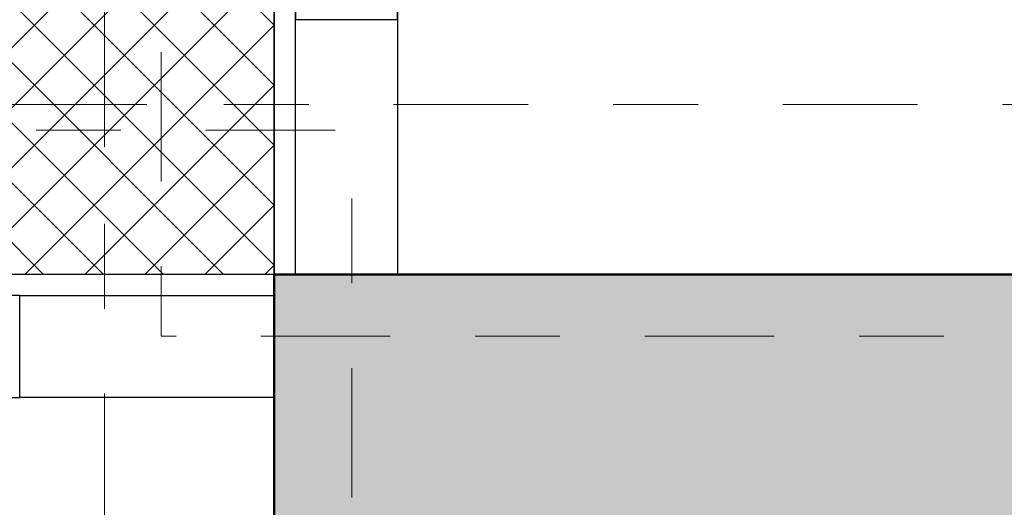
# Model space of a CAD drawing. Header units: metres. Extents: x -180 to 4, y -49 to 6.
# Tile 173 of 256: x -175.521 to -174.361, y -0.922 to -0.347. Entities that reach past the tile are written whole.
import ezdxf

# ---------------------------------------------------------------- set-up
doc = ezdxf.new("R2010")
doc.units = ezdxf.units.M
doc.header["$LTSCALE"] = 0.05
doc.header["$PDMODE"] = 1
doc.header["$PDSIZE"] = -2
for name, pattern in [('ISO-10 Strichpunktlinie', [4.699, 3.048, -0.762, 0.127, -0.762]), ('Linienart-20', [2.116531, 1.058062, -1.058469]), ('Linienart-53', [5.291531, 3.175, -1.058062, 0.352704, -0.705764])]:
    doc.linetypes.add(name, pattern=pattern)
doc.layers.get('0').update_dxf_attribs({"lineweight": 25})
for name, color, linetype, lineweight, true_color in [('30 -33 Aussenwände- 3 Aussenstützen', 7, 'Continuous', 50, 0x0000dd), ('30 -33 Aussenwände- 7 Fassade_ Elemente', 7, 'Continuous', 9, 0x00aacc), ('30 -35 Decken- 1 Konstruktion-Träger- Stahlbeton', 7, 'Continuous', 13, 0x33aa00), ('70 -72 Beschriftung- 7 Detailverweise Linie', 7, 'Continuous', 9, 0x00dd00), ('70 -75 Raumstempel- 1 Raumstempel', 1, 'Continuous', 50, 0xff0000), ('70 -76 Bemaßung- 2 Allgemein', 7, 'Continuous', 5, 0x6666cc), ('CW-Unsichtbar', 7, 'Continuous', 9, 0x599559)]:
    doc.layers.add(name, color=color, linetype=linetype, lineweight=lineweight, true_color=true_color)
doc.layers.add('70 -71 Achsen- 1 Gebäudeachsen', color=7, linetype='Linienart-53', lineweight=18)
doc.layers.add('Keine', color=7, linetype='Continuous', lineweight=9)
doc.styles.add('Arial', font='arial.ttf')
doc.dimstyles.new('k+k 1_50', dxfattribs={"dimtxt": 0.100689, "dimasz": 0.05302, "dimexe": 0.05, "dimexo": 0.15, "dimgap": 0.01, "dimtad": 1, "dimdec": 3, "dimtxsty": 'Arial', "dimblk": 'VW_SLASH', "dimblk1": 'VW_SLASH', "dimblk2": 'VW_SLASH', "dimcen": 0, "dimdle": 0.05, "dimadec": 3, "dimazin": 0, "dimtfac": 0.75, "dimtdec": 3, "dimtix": 1, "dimtmove": 0, "dimatfit": 0, "dimldrblk": 'VW_SLASH-1', "dimfxl": 0.125, "dimfxlon": 1, "dimfrac": 2, "dimtolj": 1, "dimarcsym": 0})
doc.dimstyles.new('k+k_klein', dxfattribs={"dimtxt": 0.100689, "dimasz": 0.05302, "dimexe": 0.05, "dimexo": 0.15, "dimgap": 0.005, "dimtad": 1, "dimdec": 3, "dimtxsty": 'Arial', "dimblk": 'VW_SLASH-2', "dimblk1": 'VW_SLASH-2', "dimblk2": 'VW_SLASH-2', "dimcen": 0, "dimdle": 0.025, "dimadec": 3, "dimazin": 0, "dimtfac": 0.75, "dimtdec": 3, "dimtix": 1, "dimtmove": 0, "dimatfit": 0, "dimldrblk": 'VW_FILLEDARROW', "dimfxl": 0.1, "dimfxlon": 1, "dimfrac": 2, "dimtolj": 1, "dimarcsym": 0})

# ---------------------------------------------------------------- blocks, each defined once
blk = doc.blocks.new('Gruppe-2479')
at = {"color": 255, "linetype": 'Continuous', "lineweight": 9, "transparency": 33554687}
blk.add_wipeout([(-0.55, 0.035), (-0.55, -0.225), (0.55, -0.225), (0.55, 0.035)], dxfattribs=at).dxf.layer = '30 -33 Aussenwände- 7 Fassade_ Elemente'
at = {"layer": '30 -33 Aussenwände- 7 Fassade_ Elemente', "color": 7, "linetype": 'Continuous', "lineweight": 9, "transparency": 33554687, "flags": 128}
blk.add_lwpolyline([(-0.55, 0.035), (-0.55, -0.225), (0.55, -0.225), (0.55, 0.035)], dxfattribs=at)
blk = doc.blocks.new('Gruppe-2480')
at = {"color": 255, "linetype": 'Continuous', "lineweight": 9, "transparency": 33554687}
blk.add_wipeout([(-0.55, 0.125), (-0.55, 0.225), (0.55, 0.225), (0.55, 0.125)], dxfattribs=at).dxf.layer = '30 -33 Aussenwände- 7 Fassade_ Elemente'
at = {"layer": '30 -33 Aussenwände- 7 Fassade_ Elemente', "color": 7, "linetype": 'Continuous', "lineweight": 9, "transparency": 33554687, "flags": 128}
blk.add_lwpolyline([(-0.55, 0.125), (-0.55, 0.225), (0.55, 0.225), (0.55, 0.125)], dxfattribs=at)
blk = doc.blocks.new('Gruppe-2481')
at = {"color": 255, "linetype": 'Continuous', "lineweight": 5, "transparency": 33554687}
blk.add_wipeout([(-0.47, 0.1075), (-0.47, 0.125), (0.47, 0.125), (0.47, 0.1075)], dxfattribs=at).dxf.layer = '30 -33 Aussenwände- 7 Fassade_ Elemente'
blk = doc.blocks.new('Gruppe-2482')
at = {"layer": '30 -33 Aussenwände- 7 Fassade_ Elemente', "color": 7, "linetype": 'Continuous', "lineweight": 9, "transparency": 33554687}
blk.add_line((-0.47, 0.125), (0.47, 0.125), dxfattribs=at)
at = {"color": 255, "linetype": 'Continuous', "lineweight": 9, "transparency": 33554687}
blk.add_wipeout([(-0.47, 0.125), (0.47, 0.125), (0.47, 0.035), (-0.47, 0.035)], dxfattribs=at).dxf.layer = '30 -33 Aussenwände- 7 Fassade_ Elemente'
at = {"layer": '30 -33 Aussenwände- 7 Fassade_ Elemente', "color": 7, "linetype": 'Continuous', "lineweight": 9, "transparency": 33554687}
blk.add_line((0.47, 0.08), (-0.47, 0.08), dxfattribs=at)
at = {"layer": '30 -33 Aussenwände- 7 Fassade_ Elemente', "color": 7, "linetype": 'Continuous', "lineweight": 9, "transparency": 33554687, "flags": 128}
blk.add_lwpolyline([(-0.47, 0.125), (0.47, 0.125), (0.47, 0.035), (-0.47, 0.035)], close=True, dxfattribs=at)
blk = doc.blocks.new('Gruppe-2483')
at = {"color": 255, "linetype": 'Continuous', "lineweight": 9, "transparency": 33554687}
for points in [[(-0.55, 0.125), (-0.47, 0.125), (-0.47, 0.035), (-0.55, 0.035)], [(0.55, 0.125), (0.47, 0.125), (0.47, 0.035), (0.55, 0.035)]]:
    blk.add_wipeout(points, dxfattribs=at).dxf.layer = '30 -33 Aussenwände- 7 Fassade_ Elemente'
at = {"layer": '30 -33 Aussenwände- 7 Fassade_ Elemente', "color": 7, "linetype": 'Continuous', "lineweight": 9, "transparency": 33554687}
for p, q in [((-0.55, 0.035), (-0.55, 0.125)), ((-0.47, 0.035), (-0.47, 0.125)), ((0.47, 0.035), (0.47, 0.125)), ((0.55, 0.035), (0.55, 0.125))]:
    blk.add_line(p, q, dxfattribs=at)
at = {"layer": '30 -33 Aussenwände- 7 Fassade_ Elemente', "color": 7, "linetype": 'Continuous', "lineweight": 9, "transparency": 33554687, "flags": 128}
for points in [[(-0.55, 0.125), (-0.47, 0.125), (-0.47, 0.035), (-0.55, 0.035)], [(0.55, 0.125), (0.47, 0.125), (0.47, 0.035), (0.55, 0.035)]]:
    blk.add_lwpolyline(points, close=True, dxfattribs=at)
blk = doc.blocks.new('Gruppe-2484')
at = {"layer": '30 -33 Aussenwände- 7 Fassade_ Elemente', "color": 7, "transparency": 33554687}
for name in ['Gruppe-2480', 'Gruppe-2479']:
    blk.add_blockref(name, (0, 0), dxfattribs=at)
blk.add_blockref('Gruppe-2481', (0, 0), dxfattribs=at)
blk.add_blockref('Gruppe-2482', (0, 0), dxfattribs=at)
blk.add_blockref('Gruppe-2483', (0, 0), dxfattribs=at)
blk = doc.blocks.new('Fenster (2D)-94')
at = {"layer": 'CW-Unsichtbar', "linetype": 'Continuous', "lineweight": 5, "transparency": 33554687}
for p in [(-0.55, 0), (0.55, 0)]:
    blk.add_point(p, dxfattribs=at)
at = {"layer": '30 -33 Aussenwände- 7 Fassade_ Elemente', "color": 0, "flags": 1}
for tag in ['IFC_UUID', 'instanceID']:
    blk.add_attdef(tag, (-175.0643, -0.442), '', height=0.00018, dxfattribs=at)
at = {"layer": '30 -33 Aussenwände- 7 Fassade_ Elemente', "color": 7, "transparency": 33554687}
blk.add_blockref('Gruppe-2484', (0, 0), dxfattribs=at)
blk = doc.blocks.new('Gruppe-2596')
at = {"layer": '30 -33 Aussenwände- 7 Fassade_ Elemente'}
blk.add_blockref('Fenster (2D)-94', (-174.5143, -0.217), dxfattribs=at)
at = {"color": 255}
blk.add_wipeout([(-167.821, 0.15), (-175.421, 0.15), (-175.421, -0.647), (-167.821, -0.647)], dxfattribs=at).dxf.layer = '30 -33 Aussenwände- 7 Fassade_ Elemente'
at = {"layer": '30 -33 Aussenwände- 7 Fassade_ Elemente'}
for p, q in [((-175.421, -0.397), (-175.421, -0.497)), ((-175.471, -0.447), (-175.371, -0.447))]:
    blk.add_line(p, q, dxfattribs=at)
at = {"color": 255}
blk.add_wipeout([(-168.046, -0.092), (-168.046, -0.647), (-175.196, -0.647), (-175.196, -0.092), (-175.351, -0.092), (-175.351, 0.15), (-167.891, 0.15), (-167.891, -0.092)], dxfattribs=at).dxf.layer = '30 -33 Aussenwände- 7 Fassade_ Elemente'
at = {"layer": '30 -33 Aussenwände- 7 Fassade_ Elemente', "flags": 128}
blk.add_lwpolyline([(-168.046, -0.092), (-168.046, -0.647), (-175.196, -0.647), (-175.196, -0.092), (-175.351, -0.092), (-175.351, 0.15), (-167.891, 0.15), (-167.891, -0.092)], close=True, dxfattribs=at)
at = {"color": 255, "lineweight": 25}
blk.add_wipeout([(-175.196, -0.347), (-175.076, -0.347), (-175.076, -0.647), (-175.196, -0.647)], dxfattribs=at).dxf.layer = '30 -33 Aussenwände- 7 Fassade_ Elemente'
at = {"layer": '30 -33 Aussenwände- 7 Fassade_ Elemente', "lineweight": 25, "flags": 128}
blk.add_lwpolyline([(-175.196, -0.347), (-175.076, -0.347), (-175.076, -0.647), (-175.196, -0.647)], close=True, dxfattribs=at)
at = {"color": 255, "lineweight": 25}
blk.add_wipeout([(-175.031, -0.057), (-175.031, -0.092), (-175.076, -0.092), (-175.076, -0.347), (-175.196, -0.347), (-175.196, -0.057)], dxfattribs=at).dxf.layer = '30 -33 Aussenwände- 7 Fassade_ Elemente'
at = {"layer": '30 -33 Aussenwände- 7 Fassade_ Elemente', "lineweight": 25, "flags": 128}
blk.add_lwpolyline([(-175.031, -0.057), (-175.031, -0.092), (-175.076, -0.092), (-175.076, -0.347), (-175.196, -0.347), (-175.196, -0.057)], close=True, dxfattribs=at)
at = {"color": 255, "lineweight": 25}
blk.add_wipeout([(-175.031, -0.057), (-175.031, -0.092), (-175.076, -0.092), (-175.076, -0.347), (-175.196, -0.347), (-175.196, -0.057)], dxfattribs=at).dxf.layer = '30 -33 Aussenwände- 7 Fassade_ Elemente'
at = {"layer": '30 -33 Aussenwände- 7 Fassade_ Elemente', "lineweight": 25, "flags": 128}
blk.add_lwpolyline([(-175.031, -0.057), (-175.031, -0.092), (-175.076, -0.092), (-175.076, -0.347), (-175.196, -0.347), (-175.196, -0.057)], close=True, dxfattribs=at)
blk = doc.blocks.new('Gruppe-2699')
at = {"color": 255, "linetype": 'Continuous', "lineweight": 9, "transparency": 33554687}
blk.add_wipeout([(-0.605, 0.035), (-0.605, -0.225), (0.605, -0.225), (0.605, 0.035)], dxfattribs=at).dxf.layer = '30 -33 Aussenwände- 7 Fassade_ Elemente'
at = {"layer": '30 -33 Aussenwände- 7 Fassade_ Elemente', "color": 7, "linetype": 'Continuous', "lineweight": 9, "transparency": 33554687, "flags": 128}
blk.add_lwpolyline([(-0.605, 0.035), (-0.605, -0.225), (0.605, -0.225), (0.605, 0.035)], dxfattribs=at)
blk = doc.blocks.new('Gruppe-2704')
at = {"layer": '30 -33 Aussenwände- 7 Fassade_ Elemente', "color": 7, "transparency": 33554687}
blk.add_blockref('Gruppe-2699', (0, 0), dxfattribs=at)
blk = doc.blocks.new('Fenster (2D)-105')
at = {"layer": '30 -33 Aussenwände- 7 Fassade_ Elemente', "color": 7, "transparency": 33554687}
blk.add_blockref('Gruppe-2704', (0, 0), dxfattribs=at)
at = {"layer": '30 -33 Aussenwände- 7 Fassade_ Elemente', "color": 0, "flags": 1}
for tag in ['IFC_UUID', 'instanceID']:
    blk.add_attdef(tag, (-175.876, -2.012), '', height=0.00018, dxfattribs=at)
blk = doc.blocks.new('Gruppe-2720')
at = {"layer": '30 -33 Aussenwände- 7 Fassade_ Elemente', "rotation": 90}
blk.add_blockref('Fenster (2D)-105', (-175.651, -1.407), dxfattribs=at)
at = {"color": 255}
blk.add_wipeout([(-176.018, -0.447), (-176.018, -8.697), (-175.221, -8.697), (-175.221, -0.447)], dxfattribs=at).dxf.layer = '30 -33 Aussenwände- 7 Fassade_ Elemente'
at = {"layer": '30 -33 Aussenwände- 7 Fassade_ Elemente'}
for p, q in [((-175.421, -0.497), (-175.421, -0.397)), ((-175.471, -0.447), (-175.371, -0.447))]:
    blk.add_line(p, q, dxfattribs=at)
at = {"color": 255}
blk.add_wipeout([(-175.776, -0.672), (-175.221, -0.672), (-175.221, -8.472), (-175.776, -8.472), (-175.776, -8.627), (-176.018, -8.627), (-176.018, -0.517), (-175.776, -0.517)], dxfattribs=at).dxf.layer = '30 -33 Aussenwände- 7 Fassade_ Elemente'
at = {"layer": '30 -33 Aussenwände- 7 Fassade_ Elemente', "flags": 128}
blk.add_lwpolyline([(-175.776, -0.672), (-175.221, -0.672), (-175.221, -8.472), (-175.776, -8.472), (-175.776, -8.627), (-176.018, -8.627), (-176.018, -0.517), (-175.776, -0.517)], close=True, dxfattribs=at)
at = {"color": 255, "lineweight": 25}
blk.add_wipeout([(-175.521, -0.672), (-175.221, -0.672), (-175.221, -0.792), (-175.521, -0.792)], dxfattribs=at).dxf.layer = '30 -33 Aussenwände- 7 Fassade_ Elemente'
at = {"layer": '30 -33 Aussenwände- 7 Fassade_ Elemente', "lineweight": 25, "flags": 128}
for points in [[(-175.811, -0.837), (-175.776, -0.837), (-175.776, -0.792), (-175.521, -0.792), (-175.521, -0.672), (-175.811, -0.672)], [(-175.521, -0.672), (-175.221, -0.672), (-175.221, -0.792), (-175.521, -0.792)]]:
    blk.add_lwpolyline(points, close=True, dxfattribs=at)
blk = doc.blocks.new('Gruppe-2733')
at = {"layer": '30 -33 Aussenwände- 7 Fassade_ Elemente'}
for p, q in [((-175.421, -0.397), (-175.421, -0.497)), ((-175.471, -0.447), (-175.371, -0.447))]:
    blk.add_line(p, q, dxfattribs=at)
blk = doc.blocks.new('Gruppe-9721')
at = {"layer": '30 -35 Decken- 1 Konstruktion-Träger- Stahlbeton', "color": 7, "linetype": 'Linienart-20', "lineweight": 13, "transparency": 33554687}
blk.add_line((-160.421, -0.647), (-175.221, -0.647), dxfattribs=at)
at = {"layer": '30 -35 Decken- 1 Konstruktion-Träger- Stahlbeton', "color": 7, "linetype": 'Continuous', "lineweight": 35, "transparency": 33554687, "flags": 128}
blk.add_lwpolyline([(-175.221, -0.647), (-175.221, -0.247)], dxfattribs=at)
at = {"layer": '30 -35 Decken- 1 Konstruktion-Träger- Stahlbeton', "color": 0, "flags": 1}
for tag in ['IFC_UUID', 'instanceID']:
    blk.add_attdef(tag, (-175.221, -0.647), '', height=0.00018, dxfattribs=at)
blk = doc.blocks.new('Gruppe-9729')
at = {"layer": '30 -35 Decken- 1 Konstruktion-Träger- Stahlbeton', "color": 7, "linetype": 'Linienart-20', "lineweight": 13, "transparency": 33554687}
blk.add_line((-175.221, -0.647), (-175.221, -11.897), dxfattribs=at)
at = {"layer": '30 -35 Decken- 1 Konstruktion-Träger- Stahlbeton', "color": 7, "linetype": 'Continuous', "lineweight": 35, "transparency": 33554687, "flags": 128}
blk.add_lwpolyline([(-175.221, -0.647), (-175.621, -0.647)], dxfattribs=at)
at = {"layer": '30 -35 Decken- 1 Konstruktion-Träger- Stahlbeton', "color": 0, "flags": 1}
for tag in ['IFC_UUID', 'instanceID']:
    blk.add_attdef(tag, (-175.621, -11.897), '', height=0.00018, dxfattribs=at)
blk = doc.blocks.new('Gruppe-11495')
at = {"layer": '30 -33 Aussenwände- 3 Aussenstützen', "linetype": 'Continuous', "lineweight": 9, "transparency": 33554687}
for p, q in [((-175.421, -0.397), (-175.421, -0.497)), ((-175.471, -0.447), (-175.371, -0.447))]:
    blk.add_line(p, q, dxfattribs=at)
blk = doc.blocks.new('Gruppe-11496')
at = {"color": 255, "lineweight": 25, "transparency": 33554687}
blk.add_wipeout([(-175.221, -0.247), (-175.621, -0.247), (-175.621, -0.647), (-175.221, -0.647)], dxfattribs=at).dxf.layer = '30 -33 Aussenwände- 3 Aussenstützen'
at = {"layer": '30 -33 Aussenwände- 3 Aussenstützen', "linetype": 'Continuous', "lineweight": 9, "transparency": 33554687}
h = blk.add_hatch(dxfattribs=at)
h.set_pattern_fill('Beton 1mm SRF', style=0, pattern_type=2)
h.set_pattern_definition([(45, (0, 0), (0.03535534, -0.03535534), []), (-45, (0, 0), (0.03535534, 0.03535534), [])])
h.paths.add_polyline_path([(-175.221, -0.247), (-175.621, -0.247), (-175.621, -0.647), (-175.221, -0.647)])
at = {"layer": '30 -33 Aussenwände- 3 Aussenstützen', "lineweight": 25, "transparency": 33554687, "flags": 128}
blk.add_lwpolyline([(-175.221, -0.247), (-175.621, -0.247), (-175.621, -0.647), (-175.221, -0.647)], close=True, dxfattribs=at)
at = {"layer": '30 -33 Aussenwände- 3 Aussenstützen', "transparency": 33554687}
blk.add_blockref('Gruppe-11495', (0, 0), dxfattribs=at)
blk = doc.blocks.new('Gruppe-11497')
at = {"layer": '30 -33 Aussenwände- 3 Aussenstützen', "color": 7}
blk.add_blockref('Gruppe-11496', (0, 0), dxfattribs=at)
at = {"layer": '30 -33 Aussenwände- 3 Aussenstützen', "color": 0, "flags": 1}
for tag in ['IFC_UUID', 'instanceID']:
    blk.add_attdef(tag, (-175.621, -0.647), '', height=0.00018, dxfattribs=at)
blk = doc.blocks.new('Gruppe-11606')
at = {"color": 255, "lineweight": 25}
blk.add_wipeout([(-175.031, -0.092), (-175.031, -0.057), (-175.196, -0.057), (-175.196, -0.347), (-175.076, -0.347), (-175.076, -0.092)], dxfattribs=at).dxf.layer = '30 -33 Aussenwände- 7 Fassade_ Elemente'
at = {"layer": '30 -33 Aussenwände- 7 Fassade_ Elemente', "lineweight": 25, "flags": 128}
blk.add_lwpolyline([(-175.031, -0.092), (-175.031, -0.057), (-175.196, -0.057), (-175.196, -0.347), (-175.076, -0.347), (-175.076, -0.092)], close=True, dxfattribs=at)
blk = doc.blocks.new('_01-OG1_Tragwerk (2D)')
at = {"layer": '30 -33 Aussenwände- 7 Fassade_ Elemente', "color": 7}
blk.add_blockref('Gruppe-2596', (0, 0), dxfattribs=at)
blk.add_blockref('Gruppe-2720', (0, 0), dxfattribs=at)
blk.add_blockref('Gruppe-2733', (0, 0), dxfattribs=at)
at = {"layer": '30 -35 Decken- 1 Konstruktion-Träger- Stahlbeton'}
for name in ['Gruppe-9721', 'Gruppe-9729']:
    blk.add_blockref(name, (0, 0), dxfattribs=at)
at = {"layer": '30 -33 Aussenwände- 3 Aussenstützen'}
blk.add_blockref('Gruppe-11497', (0, 0), dxfattribs=at)
at = {"layer": '30 -33 Aussenwände- 7 Fassade_ Elemente', "color": 7}
blk.add_blockref('Gruppe-11606', (0, 0), dxfattribs=at)
blk = doc.blocks.new('_OG1_2D (2D)')
at = {"layer": '70 -75 Raumstempel- 1 Raumstempel', "linetype": 'Continuous', "lineweight": 0, "true_color": 0xff0000}
blk.add_hatch(color=1, dxfattribs=at).paths.add_polyline_path([(-171.67099996, -8.73204198), (-171.67099996, -0.64704198), (-175.22099996, -0.64704198), (-175.22099996, -8.73204198)])
at = {"layer": '70 -72 Beschriftung- 7 Detailverweise Linie', "linetype": 'ISO-10 Strichpunktlinie', "flags": 128}
for points in [[(-167.84599996, -0.72), (-175.35437786, -0.72), (-175.35437786, 0.3), (-167.84599996, 0.3)], [(-176.14966208, -8.6771336), (-176.14966208, -0.4771336), (-175.12966208, -0.4771336), (-175.12966208, -8.6771336)]]:
    blk.add_lwpolyline(points, close=True, dxfattribs=at)
at = {"layer": '70 -75 Raumstempel- 1 Raumstempel', "flags": 128}
blk.add_lwpolyline([(-171.67099996, -8.73204198), (-171.67099996, -0.64704198), (-175.22099996, -0.64704198), (-175.22099996, -8.73204198)], close=True, dxfattribs=at)
blk = doc.blocks.new('VW_SLASH')
at = {"color": 0, "linetype": 'ByBlock', "lineweight": -2, "transparency": 16777216}
blk.add_line((0.943, 0), (-1, 0), dxfattribs=at)
at = {"color": 0, "lineweight": 20, "transparency": 16777216, "flags": 128}
blk.add_lwpolyline([(0.5, 0.5), (-0.5, -0.5)], dxfattribs=at)
blk = doc.blocks.new('*D16158')
at = {"layer": '70 -76 Bemaßung- 2 Allgemein', "color": 0, "lineweight": -2}
for p, q in [((-176.018, 0.775), (-176.018, 0.95)), ((-175.221, 0.775), (-175.221, 0.95)), ((-175.274, 0.9), (-175.965, 0.9))]:
    blk.add_line(p, q, dxfattribs=at)
at = {"layer": 'Defpoints', "color": 0}
for p in [(-176.018, 0.9), (-176.018, -0.487), (-175.221, -0.672)]:
    blk.add_point(p, dxfattribs=at)
at = {"layer": '70 -76 Bemaßung- 2 Allgemein', "color": 0, "lineweight": -2, "xscale": 0.05302001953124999, "yscale": 0.05302001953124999, "zscale": 0.05302001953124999, "rotation": 180}
blk.add_blockref('VW_SLASH', (-176.018, 0.9), dxfattribs=at)
at = {"layer": '70 -76 Bemaßung- 2 Allgemein', "color": 0, "lineweight": -2, "xscale": 0.05302001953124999, "yscale": 0.05302001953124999, "zscale": 0.05302001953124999}
blk.add_blockref('VW_SLASH', (-175.221, 0.9), dxfattribs=at)
at = {"layer": '70 -76 Bemaßung- 2 Allgemein', "color": 0, "insert": (-175.6195, 0.9773), "char_height": 0.100689, "attachment_point": 5, "style": 'Arial'}
blk.add_mtext('\\A1;79\\S7^ ;', dxfattribs=at)
blk = doc.blocks.new('VW_SLASH-1')
at = {"color": 0, "linetype": 'ByBlock', "lineweight": -2, "transparency": 16777216}
blk.add_line((0.943, 0), (-1, 0), dxfattribs=at)
at = {"color": 0, "lineweight": 5, "transparency": 16777216, "flags": 128}
blk.add_lwpolyline([(0.5, 0.5), (-0.5, -0.5)], dxfattribs=at)
blk = doc.blocks.new('*D16159')
at = {"layer": '70 -76 Bemaßung- 2 Allgemein', "color": 0, "lineweight": -2}
for p, q in [((-175.221, 0.775), (-175.221, 0.95)), ((-171.671, 0.775), (-171.671, 0.95)), ((-171.724, 0.9), (-175.168, 0.9))]:
    blk.add_line(p, q, dxfattribs=at)
at = {"layer": 'Defpoints', "color": 0}
for p in [(-175.221, 0.9), (-171.671, -0.647), (-175.221, -0.672)]:
    blk.add_point(p, dxfattribs=at)
at = {"layer": '70 -76 Bemaßung- 2 Allgemein', "color": 0, "lineweight": -2, "xscale": 0.05302001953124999, "yscale": 0.05302001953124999, "zscale": 0.05302001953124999, "rotation": 180}
blk.add_blockref('VW_SLASH', (-175.221, 0.9), dxfattribs=at)
at = {"layer": '70 -76 Bemaßung- 2 Allgemein', "color": 0, "lineweight": -2, "xscale": 0.05302001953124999, "yscale": 0.05302001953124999, "zscale": 0.05302001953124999}
blk.add_blockref('VW_SLASH', (-171.671, 0.9), dxfattribs=at)
at = {"layer": '70 -76 Bemaßung- 2 Allgemein', "color": 0, "insert": (-173.446, 0.9704), "char_height": 0.10069, "attachment_point": 5, "style": 'Arial'}
blk.add_mtext('\\A1;3,55', dxfattribs=at)
blk = doc.blocks.new('*D16276')
at = {"layer": '70 -76 Bemaßung- 2 Allgemein', "color": 0, "lineweight": -2}
for p, q in [((-176.643, 0.15), (-176.818, 0.15)), ((-176.768, -0.594), (-176.768, 0.0969)), ((-176.643, -0.647), (-176.818, -0.647))]:
    blk.add_line(p, q, dxfattribs=at)
at = {"layer": 'Defpoints', "color": 0}
for p in [(-176.768, 0.15), (-175.381, 0.15), (-175.196, -0.647)]:
    blk.add_point(p, dxfattribs=at)
at = {"layer": '70 -76 Bemaßung- 2 Allgemein', "color": 0, "lineweight": -2, "xscale": 0.05302001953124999, "yscale": 0.05302001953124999, "zscale": 0.05302001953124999}
for p, rotation in [((-176.768, 0.15), 90), ((-176.768, -0.647), 270)]:
    blk.add_blockref('VW_SLASH', p, dxfattribs=dict(at, rotation=rotation))
at = {"layer": '70 -76 Bemaßung- 2 Allgemein', "color": 0, "insert": (-176.8453, -0.2485), "char_height": 0.100689, "attachment_point": 5, "rotation": 90, "style": 'Arial'}
blk.add_mtext('\\A1;79\\S7^ ;', dxfattribs=at)
blk = doc.blocks.new('*D16277')
at = {"layer": '70 -76 Bemaßung- 2 Allgemein', "color": 0, "lineweight": -2}
for p, q in [((-176.643, -0.647), (-176.818, -0.647)), ((-176.768, -8.679), (-176.768, -0.7001)), ((-176.643, -8.732), (-176.818, -8.732))]:
    blk.add_line(p, q, dxfattribs=at)
at = {"layer": 'Defpoints', "color": 0}
for p in [(-176.768, -0.647), (-175.196, -0.647), (-175.221, -8.732)]:
    blk.add_point(p, dxfattribs=at)
at = {"layer": '70 -76 Bemaßung- 2 Allgemein', "color": 0, "lineweight": -2, "xscale": 0.05302001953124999, "yscale": 0.05302001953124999, "zscale": 0.05302001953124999}
for p, rotation in [((-176.768, -0.647), 90), ((-176.768, -8.732), 270)]:
    blk.add_blockref('VW_SLASH', p, dxfattribs=dict(at, rotation=rotation))
at = {"layer": '70 -76 Bemaßung- 2 Allgemein', "color": 0, "insert": (-176.8552, -4.6895), "char_height": 0.100689, "attachment_point": 5, "rotation": 90, "style": 'Arial'}
blk.add_mtext('\\A1;8,08\\S5^ ;', dxfattribs=at)
blk = doc.blocks.new('VW_SLASH-2')
at = {"color": 0, "linetype": 'ByBlock', "lineweight": -2, "transparency": 16777216}
blk.add_line((0.472, 0), (-1, 0), dxfattribs=at)
at = {"color": 0, "lineweight": 5, "transparency": 16777216, "flags": 128}
blk.add_lwpolyline([(0.5, 0.5), (-0.5, -0.5)], dxfattribs=at)
blk = doc.blocks.new('*D16419')
at = {"layer": '70 -76 Bemaßung- 2 Allgemein', "color": 0, "lineweight": -2}
for p, q in [((-175.351, 1.8), (-175.351, 1.95)), ((-175.136, 1.8), (-175.136, 1.95)), ((-175.189, 1.9), (-175.298, 1.9))]:
    blk.add_line(p, q, dxfattribs=at)
at = {"layer": 'Defpoints', "color": 0}
for p in [(-175.351, 1.9), (-175.351, 0.15), (-175.136, -0.347)]:
    blk.add_point(p, dxfattribs=at)
at = {"layer": '70 -76 Bemaßung- 2 Allgemein', "color": 0, "lineweight": -2, "xscale": 0.05302001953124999, "yscale": 0.05302001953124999, "zscale": 0.05302001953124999, "rotation": 180}
blk.add_blockref('VW_SLASH-2', (-175.351, 1.9), dxfattribs=at)
at = {"layer": '70 -76 Bemaßung- 2 Allgemein', "color": 0, "lineweight": -2, "xscale": 0.05302001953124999, "yscale": 0.05302001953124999, "zscale": 0.05302001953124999}
blk.add_blockref('VW_SLASH-2', (-175.136, 1.9), dxfattribs=at)
at = {"layer": '70 -76 Bemaßung- 2 Allgemein', "color": 0, "insert": (-175.235, 1.986), "char_height": 0.100689, "attachment_point": 5, "style": 'Arial'}
blk.add_mtext('\\A1;21\\S5^ ;', dxfattribs=at)
blk = doc.blocks.new('VW_FILLEDARROW')
at = {"linetype": 'Continuous', "lineweight": 0, "transparency": 16777216}
blk.add_hatch(color=0, dxfattribs=at).paths.add_polyline_path([(-2.829, 0.758), (0, 0), (-2.829, -0.758)])
at = {"color": 0, "lineweight": 5, "transparency": 16777216, "flags": 128}
blk.add_lwpolyline([(-2.829, 0.758), (0, 0), (-2.829, -0.758)], close=True, dxfattribs=at)
blk = doc.blocks.new('*D16420')
at = {"layer": '70 -76 Bemaßung- 2 Allgemein', "color": 0, "lineweight": -2}
for p, q in [((-175.136, 1.8), (-175.136, 1.95)), ((-172.7927, 1.8), (-172.7927, 1.95)), ((-172.8457, 1.9), (-175.083, 1.9))]:
    blk.add_line(p, q, dxfattribs=at)
at = {"layer": 'Defpoints', "color": 0}
for p in [(-175.136, 1.9), (-175.136, -0.347), (-172.7927, -0.347)]:
    blk.add_point(p, dxfattribs=at)
at = {"layer": '70 -76 Bemaßung- 2 Allgemein', "color": 0, "lineweight": -2, "xscale": 0.05302001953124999, "yscale": 0.05302001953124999, "zscale": 0.05302001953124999, "rotation": 180}
blk.add_blockref('VW_SLASH-2', (-175.136, 1.9), dxfattribs=at)
at = {"layer": '70 -76 Bemaßung- 2 Allgemein', "color": 0, "lineweight": -2, "xscale": 0.05302001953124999, "yscale": 0.05302001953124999, "zscale": 0.05302001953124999}
blk.add_blockref('VW_SLASH-2', (-172.7927, 1.9), dxfattribs=at)
at = {"layer": '70 -76 Bemaßung- 2 Allgemein', "color": 0, "insert": (-173.9643, 1.9881), "char_height": 0.100689, "attachment_point": 5, "style": 'Arial'}
blk.add_mtext('\\A1;2,34\\S3^ ;', dxfattribs=at)
blk = doc.blocks.new('*D16576')
at = {"layer": '70 -76 Bemaßung- 2 Allgemein', "color": 0, "lineweight": -2}
for p, q in [((-175.421, 1.55), (-175.421, 1.45)), ((-175.221, 1.3), (-175.221, 1.45)), ((-175.274, 1.4), (-175.368, 1.4))]:
    blk.add_line(p, q, dxfattribs=at)
at = {"layer": 'Defpoints', "color": 0}
for p in [(-175.421, 1.4), (-175.421, 1.4), (-175.221, -0.647)]:
    blk.add_point(p, dxfattribs=at)
at = {"layer": '70 -76 Bemaßung- 2 Allgemein', "color": 0, "lineweight": -2, "xscale": 0.05302001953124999, "yscale": 0.05302001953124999, "zscale": 0.05302001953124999, "rotation": 180}
blk.add_blockref('VW_SLASH-2', (-175.421, 1.4), dxfattribs=at)
at = {"layer": '70 -76 Bemaßung- 2 Allgemein', "color": 0, "lineweight": -2, "xscale": 0.05302001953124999, "yscale": 0.05302001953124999, "zscale": 0.05302001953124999}
blk.add_blockref('VW_SLASH-2', (-175.221, 1.4), dxfattribs=at)
at = {"layer": '70 -76 Bemaßung- 2 Allgemein', "color": 0, "insert": (-175.321, 1.4564), "char_height": 0.10069, "attachment_point": 5, "style": 'Arial'}
blk.add_mtext('\\A1;20', dxfattribs=at)
blk = doc.blocks.new('*D16577')
at = {"layer": '70 -76 Bemaßung- 2 Allgemein', "color": 0, "lineweight": -2}
for p, q in [((-175.221, 1.3), (-175.221, 1.45)), ((-168.021, 1.3), (-168.021, 1.45)), ((-168.074, 1.4), (-175.168, 1.4))]:
    blk.add_line(p, q, dxfattribs=at)
at = {"layer": 'Defpoints', "color": 0}
for p in [(-175.221, 1.4), (-175.221, -0.647), (-168.021, -0.647)]:
    blk.add_point(p, dxfattribs=at)
at = {"layer": '70 -76 Bemaßung- 2 Allgemein', "color": 0, "lineweight": -2, "xscale": 0.05302001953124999, "yscale": 0.05302001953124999, "zscale": 0.05302001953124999, "rotation": 180}
blk.add_blockref('VW_SLASH-2', (-175.221, 1.4), dxfattribs=at)
at = {"layer": '70 -76 Bemaßung- 2 Allgemein', "color": 0, "lineweight": -2, "xscale": 0.05302001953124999, "yscale": 0.05302001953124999, "zscale": 0.05302001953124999}
blk.add_blockref('VW_SLASH-2', (-168.021, 1.4), dxfattribs=at)
at = {"layer": '70 -76 Bemaßung- 2 Allgemein', "color": 0, "insert": (-171.621, 1.4654), "char_height": 0.10069, "attachment_point": 5, "style": 'Arial'}
blk.add_mtext('\\A1;7,20', dxfattribs=at)
blk = doc.blocks.new('*D16965')
at = {"layer": '70 -76 Bemaßung- 2 Allgemein', "color": 0, "lineweight": -2}
for p, q in [((-177.668, -0.517), (-177.818, -0.517)), ((-177.768, -0.679), (-177.768, -0.5701)), ((-177.668, -0.732), (-177.818, -0.732))]:
    blk.add_line(p, q, dxfattribs=at)
at = {"layer": 'Defpoints', "color": 0}
for p in [(-177.768, -0.517), (-176.018, -0.517), (-175.521, -0.732)]:
    blk.add_point(p, dxfattribs=at)
at = {"layer": '70 -76 Bemaßung- 2 Allgemein', "color": 0, "lineweight": -2, "xscale": 0.05302001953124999, "yscale": 0.05302001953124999, "zscale": 0.05302001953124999}
for p, rotation in [((-177.768, -0.517), 90), ((-177.768, -0.732), 270)]:
    blk.add_blockref('VW_SLASH-2', p, dxfattribs=dict(at, rotation=rotation))
at = {"layer": '70 -76 Bemaßung- 2 Allgemein', "color": 0, "insert": (-177.859, -0.6349), "char_height": 0.100689, "attachment_point": 5, "rotation": 90, "style": 'Arial'}
blk.add_mtext('\\A1;21\\S5^ ;', dxfattribs=at)
blk = doc.blocks.new('*D16966')
at = {"layer": '70 -76 Bemaßung- 2 Allgemein', "color": 0, "lineweight": -2}
for p, q in [((-177.668, -0.732), (-177.818, -0.732)), ((-177.768, -3.239), (-177.768, -0.7851)), ((-177.668, -3.292), (-177.818, -3.292))]:
    blk.add_line(p, q, dxfattribs=at)
at = {"layer": 'Defpoints', "color": 0}
for p in [(-177.768, -0.732), (-175.521, -0.732), (-175.521, -3.292)]:
    blk.add_point(p, dxfattribs=at)
at = {"layer": '70 -76 Bemaßung- 2 Allgemein', "color": 0, "lineweight": -2, "xscale": 0.05302001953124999, "yscale": 0.05302001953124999, "zscale": 0.05302001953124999}
for p, rotation in [((-177.768, -0.732), 90), ((-177.768, -3.292), 270)]:
    blk.add_blockref('VW_SLASH-2', p, dxfattribs=dict(at, rotation=rotation))
at = {"layer": '70 -76 Bemaßung- 2 Allgemein', "color": 0, "insert": (-177.8385, -2.012), "char_height": 0.10069, "attachment_point": 5, "rotation": 90, "style": 'Arial'}
blk.add_mtext('\\A1;2,56', dxfattribs=at)
blk = doc.blocks.new('*D17002')
at = {"layer": '70 -76 Bemaßung- 2 Allgemein', "color": 0, "lineweight": -2}
for p, q in [((-177.168, -0.247), (-177.318, -0.247)), ((-177.268, -0.394), (-177.268, -0.3001)), ((-177.168, -0.447), (-177.318, -0.447))]:
    blk.add_line(p, q, dxfattribs=at)
at = {"layer": 'Defpoints', "color": 0}
for p in [(-177.268, -0.247), (-175.421, -0.247), (-175.421, -0.447)]:
    blk.add_point(p, dxfattribs=at)
at = {"layer": '70 -76 Bemaßung- 2 Allgemein', "color": 0, "lineweight": -2, "xscale": 0.05302001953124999, "yscale": 0.05302001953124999, "zscale": 0.05302001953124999}
for p, rotation in [((-177.268, -0.247), 90), ((-177.268, -0.447), 270)]:
    blk.add_blockref('VW_SLASH-2', p, dxfattribs=dict(at, rotation=rotation))
at = {"layer": '70 -76 Bemaßung- 2 Allgemein', "color": 0, "insert": (-177.3244, -0.347), "char_height": 0.10069, "attachment_point": 5, "rotation": 90, "style": 'Arial'}
blk.add_mtext('\\A1;20', dxfattribs=at)
blk = doc.blocks.new('*D17003')
at = {"layer": '70 -76 Bemaßung- 2 Allgemein', "color": 0, "lineweight": -2}
for p, q in [((-177.168, -0.447), (-177.318, -0.447)), ((-177.268, -0.594), (-177.268, -0.5001)), ((-177.168, -0.647), (-177.318, -0.647))]:
    blk.add_line(p, q, dxfattribs=at)
at = {"layer": 'Defpoints', "color": 0}
for p in [(-177.268, -0.447), (-175.421, -0.447), (-175.421, -0.647)]:
    blk.add_point(p, dxfattribs=at)
at = {"layer": '70 -76 Bemaßung- 2 Allgemein', "color": 0, "lineweight": -2, "xscale": 0.05302001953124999, "yscale": 0.05302001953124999, "zscale": 0.05302001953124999}
for p, rotation in [((-177.268, -0.447), 90), ((-177.268, -0.647), 270)]:
    blk.add_blockref('VW_SLASH-2', p, dxfattribs=dict(at, rotation=rotation))
at = {"layer": '70 -76 Bemaßung- 2 Allgemein', "color": 0, "insert": (-177.3244, -0.547), "char_height": 0.10069, "attachment_point": 5, "rotation": 90, "style": 'Arial'}
blk.add_mtext('\\A1;20', dxfattribs=at)
blk = doc.blocks.new('*D17004')
at = {"layer": '70 -76 Bemaßung- 2 Allgemein', "color": 0, "lineweight": -2}
for p, q in [((-177.168, -0.647), (-177.318, -0.647)), ((-177.268, -8.444), (-177.268, -0.7001)), ((-177.168, -8.497), (-177.318, -8.497))]:
    blk.add_line(p, q, dxfattribs=at)
at = {"layer": 'Defpoints', "color": 0}
for p in [(-177.268, -0.647), (-175.421, -0.647), (-175.621, -8.497)]:
    blk.add_point(p, dxfattribs=at)
at = {"layer": '70 -76 Bemaßung- 2 Allgemein', "color": 0, "lineweight": -2, "xscale": 0.05302001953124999, "yscale": 0.05302001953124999, "zscale": 0.05302001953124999}
for p, rotation in [((-177.268, -0.647), 90), ((-177.268, -8.497), 270)]:
    blk.add_blockref('VW_SLASH-2', p, dxfattribs=dict(at, rotation=rotation))
at = {"layer": '70 -76 Bemaßung- 2 Allgemein', "color": 0, "insert": (-177.3335, -4.572), "char_height": 0.10069, "attachment_point": 5, "rotation": 90, "style": 'Arial'}
blk.add_mtext('\\A1;7,85', dxfattribs=at)
blk = doc.blocks.new('_Achsen (3D)')
at = {"layer": '70 -71 Achsen- 1 Gebäudeachsen', "transparency": 33554687}
for p, q in [((-175.421, 3.8), (-175.421, -46.172)), ((-179.668, -0.447), (3.826, -0.447))]:
    blk.add_line(p, q, dxfattribs=at)
blk = doc.blocks.new('Gruppe-15235')
at = {"layer": '70 -76 Bemaßung- 2 Allgemein'}
for base, p1, p2, text, picture, middle in [((-176.018, 0.9), (-175.221, -0.672), (-176.018, -0.487), '79\\S7^ ;', '*D16158', (-175.6195, 0.9773)), ((-175.221, 0.9), (-171.671, -0.647), (-175.221, -0.672), '3,55', '*D16159', (-173.446, 0.9704))]:
    dim = blk.add_linear_dim(base=base, p1=p1, p2=p2, text=text, dimstyle='k+k 1_50', override={"dimtxt": 0.100689, "dimgap": 0.01, "dimpost": '<>', "dimtxsty": 'Arial', "dimtmove": 2}, dxfattribs=at)
    dim.commit()
    dim.dimension.update_dxf_attribs({"geometry": picture, "text_midpoint": middle})
blk = doc.blocks.new('Gruppe-15238')
at = {"layer": '70 -76 Bemaßung- 2 Allgemein'}
for base, p1, p2, text, picture, middle in [((-176.768, 0.15), (-175.196, -0.647), (-175.381, 0.15), '79\\S7^ ;', '*D16276', (-176.8453, -0.2485)), ((-176.768, -0.647), (-175.221, -8.732), (-175.196, -0.647), '8,08\\S5^ ;', '*D16277', (-176.8552, -4.6895))]:
    dim = blk.add_linear_dim(base=base, p1=p1, p2=p2, angle=270, text=text, dimstyle='k+k 1_50', override={"dimtxt": 0.100689, "dimgap": 0.01, "dimpost": '<>', "dimtxsty": 'Arial', "dimtmove": 2}, dxfattribs=at)
    dim.commit()
    dim.dimension.update_dxf_attribs({"geometry": picture, "text_midpoint": middle})
blk = doc.blocks.new('Gruppe-15262')
at = {"layer": '70 -76 Bemaßung- 2 Allgemein'}
dim = blk.add_linear_dim(base=(-175.136, 1.9), p1=(-172.7927, -0.347), p2=(-175.136, -0.347), text='2,34\\S3^ ;', dimstyle='k+k_klein', override={"dimtxt": 0.100689, "dimgap": 0.01, "dimpost": '<>', "dimtxsty": 'Arial', "dimtmove": 2}, dxfattribs=at)
dim.commit()
dim.dimension.update_dxf_attribs({"geometry": '*D16420', "text_midpoint": (-173.9643, 1.9881)})
dim = blk.add_linear_dim(base=(-175.351, 1.9), p1=(-175.136, -0.347), p2=(-175.351, 0.15), text='21\\S5^ ;', dimstyle='k+k_klein', override={"dimtxt": 0.100689, "dimgap": 0.005091, "dimpost": '<>', "dimtxsty": 'Arial', "dimtmove": 2}, dxfattribs=at)
dim.commit()
dim.dimension.update_dxf_attribs({"geometry": '*D16419', "text_midpoint": (-175.235, 1.986), "dimtype": 160})
blk = doc.blocks.new('Gruppe-15263')
at = {"layer": '70 -76 Bemaßung- 2 Allgemein'}
for base, p1, p2, text, picture, middle in [((-175.42099996, 1.39995802), (-175.22099996, -0.64704198), (-175.42099996, 1.39995802), '20', '*D16576', (-175.32099996, 1.45635958)), ((-175.22099996, 1.39995802), (-168.02099996, -0.64704198), (-175.22099996, -0.64704198), '7,20', '*D16577', (-171.62099996, 1.46542156))]:
    dim = blk.add_linear_dim(base=base, p1=p1, p2=p2, text=text, dimstyle='k+k_klein', override={"dimtxt": 0.100689, "dimgap": 0.005, "dimdec": 8, "dimpost": '<>', "dimtxsty": 'Arial', "dimtmove": 2}, dxfattribs=at)
    dim.commit()
    dim.dimension.update_dxf_attribs({"geometry": picture, "text_midpoint": middle})
blk = doc.blocks.new('Gruppe-15271')
at = {"layer": '70 -76 Bemaßung- 2 Allgemein'}
dim = blk.add_linear_dim(base=(-177.76799996, -0.51704198), p1=(-175.52099996, -0.73204198), p2=(-176.01799996, -0.51704198), angle=270, text='21\\S5^ ;', dimstyle='k+k_klein', override={"dimtxt": 0.100689, "dimgap": 0.01, "dimdec": 8, "dimpost": '<>', "dimtxsty": 'Arial', "dimtmove": 2}, dxfattribs=at)
dim.commit()
dim.dimension.update_dxf_attribs({"geometry": '*D16965', "text_midpoint": (-177.85896246, -0.63486552), "dimtype": 160})
dim = blk.add_linear_dim(base=(-177.76799996, -0.73204198), p1=(-175.52099996, -3.29204198), p2=(-175.52099996, -0.73204198), angle=270, text='2,56', dimstyle='k+k_klein', override={"dimtxt": 0.100689, "dimgap": 0.01, "dimdec": 8, "dimpost": '<>', "dimtxsty": 'Arial', "dimtmove": 2}, dxfattribs=at)
dim.commit()
dim.dimension.update_dxf_attribs({"geometry": '*D16966', "text_midpoint": (-177.8384635, -2.01204198)})
blk = doc.blocks.new('Gruppe-15272')
at = {"layer": '70 -76 Bemaßung- 2 Allgemein'}
for base, p1, p2, text, picture, middle in [((-177.26799996, -0.24704198), (-175.42099996, -0.44704198), (-175.42099996, -0.24704198), '20', '*D17002', (-177.32440152, -0.34704198)), ((-177.26799996, -0.44704198), (-175.42099996, -0.64704198), (-175.42099996, -0.44704198), '20', '*D17003', (-177.32440152, -0.54704198)), ((-177.26799996, -0.64704198), (-175.62099996, -8.49704198), (-175.42099996, -0.64704198), '7,85', '*D17004', (-177.3334635, -4.57204198))]:
    dim = blk.add_linear_dim(base=base, p1=p1, p2=p2, angle=270, text=text, dimstyle='k+k_klein', override={"dimtxt": 0.100689, "dimgap": 0.005, "dimdec": 8, "dimpost": '<>', "dimtxsty": 'Arial', "dimtmove": 2}, dxfattribs=at)
    dim.commit()
    dim.dimension.update_dxf_attribs({"geometry": picture, "text_midpoint": middle})
blk = doc.blocks.new('_OG1_2D Bemaßung_ Beschriftung (2D)')
at = {"layer": '70 -76 Bemaßung- 2 Allgemein'}
for name in ['Gruppe-15262', 'Gruppe-15263', 'Gruppe-15235', 'Gruppe-15271', 'Gruppe-15238', 'Gruppe-15272']:
    blk.add_blockref(name, (0, 0), dxfattribs=at)

msp = doc.modelspace()

# ---------------------------------------------------------------- block references
at = {"layer": 'Keine', "color": 1}
msp.add_blockref('_01-OG1_Tragwerk (2D)', (0, 0), dxfattribs=at)

# ---------------------------------------------------------------- next in the draw order: block references
msp.add_blockref('_OG1_2D (2D)', (0, 0), dxfattribs=at)

# ---------------------------------------------------------------- next in the draw order: block references
msp.add_blockref('_OG1_2D Bemaßung_ Beschriftung (2D)', (0, 0), dxfattribs=at)

# ---------------------------------------------------------------- next in the draw order: block references
msp.add_blockref('_Achsen (3D)', (0, 0), dxfattribs=at)

doc.saveas('drawing.dxf')
